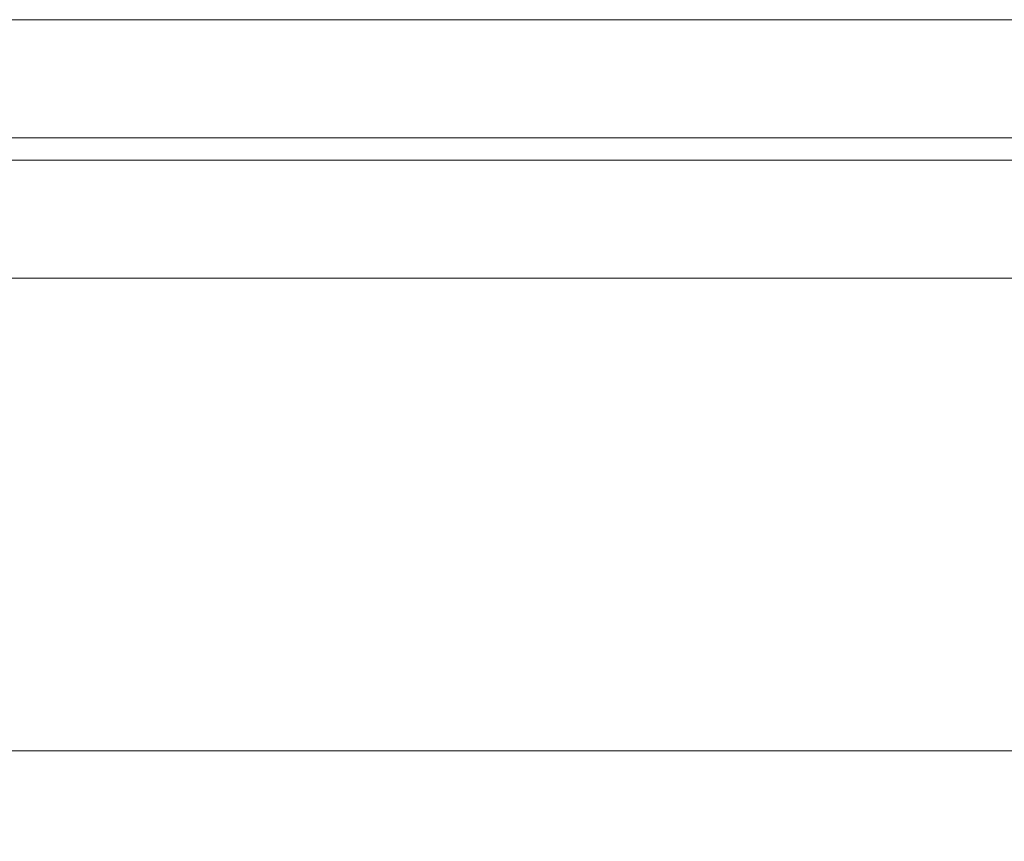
# Model space of a CAD drawing. Header units: inches. Extents: x 34737 to 291769, y 4926 to 74566.
# Tile 182 of 256: x 256090 to 256115, y 31112 to 31133. Entities that reach past the tile are written whole.
import ezdxf

# ---------------------------------------------------------------- set-up
doc = ezdxf.new("R2010")
doc.units = ezdxf.units.IN
doc.header["$LTSCALE"] = 300
doc.layers.add('_MB_szklo_0.15', color=142, linetype='Continuous', lineweight=15)

msp = doc.modelspace()

# ---------------------------------------------------------------- linework, layer by layer
at = {"layer": '_MB_szklo_0.15'}
for points in [[(256094.379, 31129.875), (255405.879, 31129.875), (255405.879, 31132.875), (256094.379, 31132.875)], [(256094.379, 31129.875), (256139.379, 31129.875), (256139.379, 31132.875), (256094.379, 31132.875)], [(256094.379, 31129.305), (255405.879, 31129.305), (255405.879, 31129.875), (256094.379, 31129.875)], [(256094.379, 31129.305), (256139.379, 31129.305), (256139.379, 31129.875), (256094.379, 31129.875)], [(256094.379, 31126.305), (255405.879, 31126.305), (255405.879, 31129.305), (256094.379, 31129.305)], [(256094.379, 31126.305), (256139.379, 31126.305), (256139.379, 31129.305), (256094.379, 31129.305)], [(256094.379, 31111.305), (255405.879, 31111.305), (255405.879, 31114.305), (256094.379, 31114.305)], [(256094.379, 31111.305), (256139.379, 31111.305), (256139.379, 31114.305), (256094.379, 31114.305)]]:
    msp.add_lwpolyline(points, dxfattribs=at)

doc.saveas('drawing.dxf')
